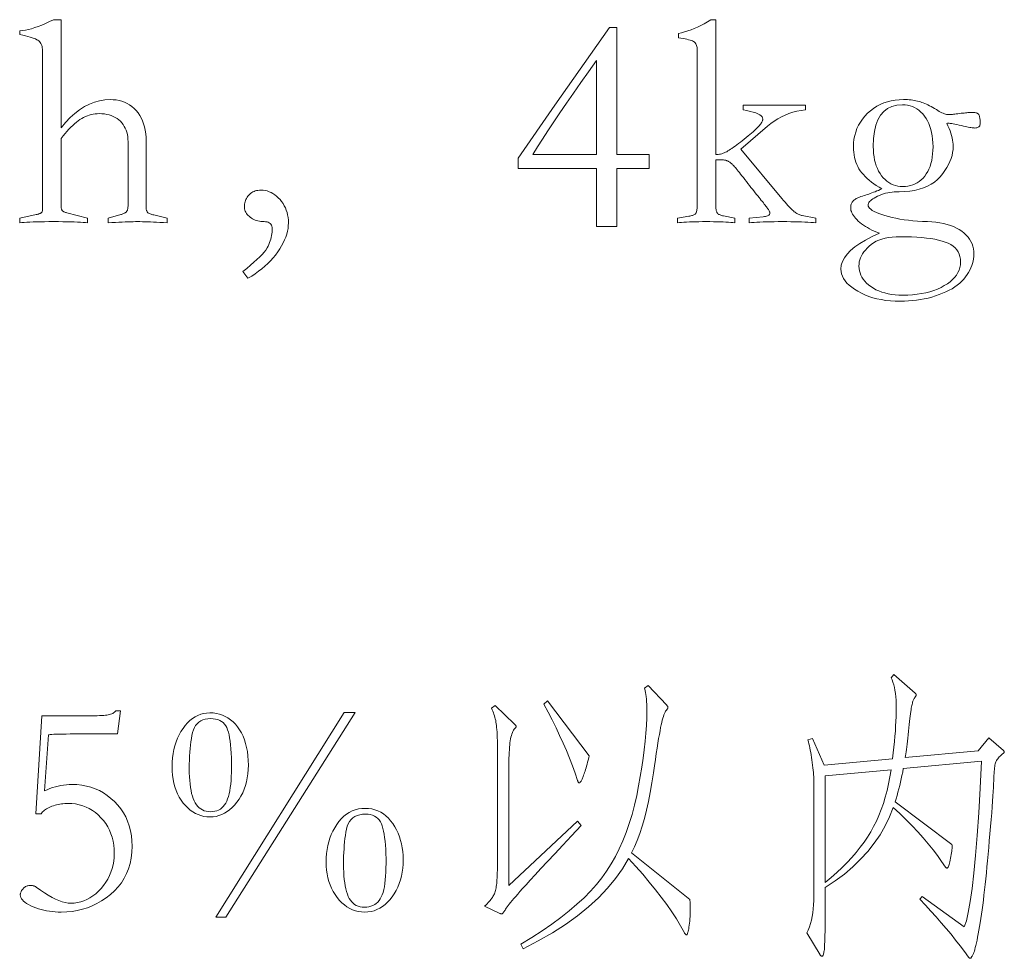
# Model space of a CAD drawing. Extents: x 0 to 1189, y 0 to 841.
# Tile 30 of 132: x 119 to 136, y 34 to 50. Entities that reach past the tile are written whole.
import ezdxf

# ---------------------------------------------------------------- set-up
doc = ezdxf.new("R2010")
doc.units = 0

msp = doc.modelspace()

# ---------------------------------------------------------------- linework, layer by layer
at = {"color": 7, "lineweight": 13}
for points in [[(119.886, 49.254), (119.885, 49.282), (119.883, 49.308), (119.88, 49.332), (119.876, 49.354), (119.87, 49.375), (119.862, 49.394), (119.854, 49.411), (119.844, 49.426), (119.833, 49.44), (119.82, 49.452), (119.805, 49.463), (119.786, 49.474), (119.763, 49.486), (119.737, 49.497), (119.706, 49.508), (119.672, 49.52), (119.633, 49.531), (119.591, 49.542), (119.545, 49.554), (119.495, 49.566), (119.495, 49.629), (119.541, 49.633), (119.59, 49.64), (119.641, 49.651), (119.695, 49.664), (119.752, 49.682), (119.811, 49.702), (119.873, 49.727), (119.938, 49.754), (120.006, 49.785), (120.076, 49.819), (120.203, 49.819), (120.203, 47.956), (120.281, 48.048), (120.36, 48.13), (120.441, 48.203), (120.523, 48.266), (120.607, 48.32), (120.692, 48.363), (120.779, 48.397), (120.867, 48.422), (120.956, 48.436), (121.048, 48.441), (121.102, 48.439), (121.155, 48.434), (121.206, 48.424), (121.254, 48.411), (121.3, 48.394), (121.344, 48.373), (121.386, 48.348), (121.426, 48.32), (121.463, 48.287), (121.499, 48.251), (121.531, 48.212), (121.561, 48.169), (121.586, 48.124), (121.609, 48.075), (121.628, 48.024), (121.643, 47.97), (121.655, 47.913), (121.664, 47.852), (121.669, 47.789), (121.67, 47.723), (121.67, 46.583), (121.671, 46.573), (121.671, 46.563), (121.672, 46.553), (121.674, 46.545), (121.676, 46.536), (121.678, 46.528), (121.681, 46.521), (121.684, 46.514), (121.688, 46.507), (121.692, 46.501), (121.696, 46.495), (121.703, 46.49), (121.71, 46.484), (121.719, 46.479), (121.73, 46.474), (121.742, 46.469), (121.755, 46.464), (121.769, 46.46), (121.785, 46.455), (121.802, 46.451), (122.035, 46.398), (122.035, 46.314), (121.971, 46.318), (121.91, 46.321), (121.852, 46.325), (121.797, 46.327), (121.744, 46.33), (121.695, 46.331), (121.649, 46.333), (121.606, 46.334), (121.565, 46.335), (121.528, 46.335), (121.49, 46.335), (121.448, 46.334), (121.404, 46.333), (121.357, 46.331), (121.308, 46.33), (121.255, 46.327), (121.199, 46.325), (121.141, 46.321), (121.08, 46.318), (121.016, 46.314), (121.016, 46.398), (121.232, 46.456), (121.246, 46.461), (121.258, 46.465), (121.27, 46.469), (121.281, 46.474), (121.291, 46.479), (121.3, 46.484), (121.309, 46.488), (121.317, 46.493), (121.324, 46.499), (121.33, 46.504), (121.335, 46.51), (121.34, 46.517), (121.345, 46.525), (121.349, 46.535), (121.352, 46.546), (121.354, 46.558), (121.356, 46.572), (121.358, 46.587), (121.359, 46.603), (121.359, 46.62), (121.359, 47.713), (121.358, 47.756), (121.354, 47.798), (121.347, 47.838), (121.338, 47.876), (121.326, 47.912), (121.311, 47.946), (121.294, 47.979), (121.275, 48.01), (121.252, 48.039), (121.227, 48.066), (121.2, 48.091), (121.17, 48.114), (121.139, 48.134), (121.105, 48.151), (121.07, 48.165), (121.033, 48.177), (120.993, 48.186), (120.952, 48.193), (120.908, 48.197), (120.863, 48.198), (120.827, 48.197), (120.792, 48.194), (120.757, 48.189), (120.723, 48.182), (120.69, 48.173), (120.657, 48.161), (120.624, 48.148), (120.592, 48.132), (120.561, 48.115), (120.53, 48.095), (120.499, 48.074), (120.468, 48.049), (120.436, 48.023), (120.404, 47.994), (120.372, 47.963), (120.339, 47.929), (120.305, 47.893), (120.272, 47.855), (120.238, 47.814), (120.203, 47.771), (120.203, 46.62), (120.203, 46.608), (120.204, 46.596), (120.205, 46.585), (120.206, 46.575), (120.207, 46.566), (120.21, 46.557), (120.212, 46.549), (120.215, 46.542), (120.218, 46.536), (120.221, 46.53), (120.225, 46.525), (120.231, 46.52), (120.236, 46.515), (120.243, 46.511), (120.251, 46.506), (120.26, 46.502), (120.269, 46.498), (120.28, 46.495), (120.291, 46.491), (120.303, 46.488), (120.662, 46.398), (120.662, 46.314), (120.626, 46.318), (120.585, 46.321), (120.538, 46.325), (120.487, 46.327), (120.431, 46.33), (120.37, 46.331), (120.304, 46.333), (120.233, 46.334), (120.157, 46.335), (120.076, 46.335), (119.995, 46.335), (119.919, 46.334), (119.848, 46.333), (119.782, 46.331), (119.721, 46.33), (119.665, 46.327), (119.614, 46.325), (119.568, 46.321), (119.526, 46.318), (119.49, 46.314), (119.49, 46.398), (119.775, 46.456), (119.789, 46.459), (119.801, 46.463), (119.812, 46.466), (119.823, 46.469), (119.832, 46.473), (119.841, 46.476), (119.848, 46.48), (119.855, 46.483), (119.86, 46.487), (119.865, 46.491), (119.869, 46.495), (119.873, 46.5), (119.876, 46.506), (119.879, 46.513), (119.881, 46.52), (119.883, 46.529), (119.884, 46.538), (119.885, 46.549), (119.886, 46.56), (119.886, 46.572)], [(133.221, 46.314), (133.179, 46.318), (133.134, 46.321), (133.085, 46.325), (133.033, 46.327), (132.977, 46.33), (132.918, 46.331), (132.855, 46.333), (132.789, 46.334), (132.719, 46.335), (132.646, 46.335), (132.572, 46.335), (132.503, 46.334), (132.436, 46.333), (132.374, 46.331), (132.314, 46.33), (132.258, 46.327), (132.206, 46.325), (132.157, 46.321), (132.112, 46.318), (132.07, 46.314), (132.07, 46.398), (132.313, 46.419), (132.335, 46.422), (132.355, 46.425), (132.372, 46.429), (132.387, 46.434), (132.4, 46.439), (132.411, 46.445), (132.419, 46.452), (132.424, 46.46), (132.428, 46.468), (132.429, 46.477), (132.429, 46.484), (132.428, 46.491), (132.426, 46.499), (132.423, 46.507), (132.419, 46.515), (132.415, 46.524), (132.41, 46.533), (132.404, 46.543), (132.397, 46.554), (132.39, 46.564), (132.381, 46.576), (132.371, 46.59), (132.36, 46.605), (132.347, 46.621), (132.333, 46.639), (132.317, 46.659), (132.3, 46.68), (132.282, 46.702), (132.263, 46.726), (132.242, 46.752), (132.22, 46.779), (132.197, 46.806), (132.174, 46.835), (132.151, 46.865), (132.127, 46.895), (132.102, 46.926), (132.077, 46.959), (132.052, 46.992), (132.026, 47.026), (131.999, 47.061), (131.973, 47.095), (131.948, 47.127), (131.925, 47.156), (131.904, 47.183), (131.884, 47.208), (131.866, 47.23), (131.849, 47.25), (131.834, 47.268), (131.821, 47.283), (131.809, 47.296), (131.798, 47.307), (131.787, 47.317), (131.777, 47.327), (131.766, 47.337), (131.756, 47.345), (131.746, 47.353), (131.736, 47.36), (131.727, 47.367), (131.718, 47.372), (131.709, 47.377), (131.699, 47.382), (131.689, 47.386), (131.679, 47.39), (131.668, 47.393), (131.656, 47.395), (131.644, 47.397), (131.631, 47.399), (131.618, 47.4), (131.604, 47.401), (131.59, 47.401), (131.495, 47.401), (131.495, 46.652), (131.495, 46.626), (131.496, 46.603), (131.497, 46.581), (131.499, 46.562), (131.501, 46.544), (131.504, 46.528), (131.508, 46.515), (131.512, 46.503), (131.516, 46.493), (131.521, 46.485), (131.527, 46.479), (131.534, 46.472), (131.542, 46.466), (131.551, 46.461), (131.561, 46.456), (131.572, 46.451), (131.584, 46.446), (131.597, 46.442), (131.611, 46.438), (131.627, 46.435), (131.827, 46.398), (131.827, 46.314), (131.793, 46.318), (131.755, 46.321), (131.714, 46.325), (131.669, 46.327), (131.621, 46.33), (131.57, 46.331), (131.515, 46.333), (131.457, 46.334), (131.396, 46.335), (131.331, 46.335), (131.266, 46.335), (131.205, 46.334), (131.147, 46.333), (131.092, 46.331), (131.041, 46.33), (130.993, 46.327), (130.948, 46.325), (130.907, 46.321), (130.869, 46.318), (130.835, 46.314), (130.835, 46.398), (131.03, 46.43), (131.048, 46.432), (131.065, 46.435), (131.081, 46.439), (131.095, 46.443), (131.108, 46.448), (131.119, 46.453), (131.13, 46.459), (131.138, 46.465), (131.146, 46.472), (131.152, 46.48), (131.157, 46.489), (131.161, 46.5), (131.165, 46.512), (131.168, 46.526), (131.171, 46.543), (131.174, 46.561), (131.176, 46.581), (131.177, 46.602), (131.178, 46.626), (131.178, 46.652), (131.178, 49.275), (131.177, 49.299), (131.176, 49.321), (131.173, 49.341), (131.169, 49.359), (131.164, 49.376), (131.158, 49.392), (131.151, 49.405), (131.143, 49.417), (131.133, 49.428), (131.123, 49.436), (131.11, 49.444), (131.094, 49.452), (131.075, 49.459), (131.052, 49.467), (131.027, 49.474), (130.998, 49.481), (130.966, 49.488), (130.931, 49.495), (130.892, 49.501), (130.851, 49.508), (130.851, 49.581), (130.905, 49.593), (130.959, 49.608), (131.014, 49.625), (131.069, 49.645), (131.125, 49.667), (131.181, 49.692), (131.238, 49.72), (131.295, 49.75), (131.352, 49.783), (131.41, 49.819), (131.495, 49.819), (131.495, 47.491), (131.516, 47.492), (131.537, 47.493), (131.558, 47.497), (131.579, 47.501), (131.6, 47.507), (131.621, 47.514), (131.643, 47.522), (131.664, 47.531), (131.685, 47.542), (131.706, 47.554), (131.728, 47.568), (131.751, 47.583), (131.776, 47.599), (131.802, 47.618), (131.829, 47.637), (131.858, 47.659), (131.889, 47.682), (131.92, 47.706), (131.954, 47.732), (131.988, 47.76), (132.023, 47.788), (132.055, 47.815), (132.085, 47.84), (132.113, 47.864), (132.139, 47.886), (132.163, 47.907), (132.184, 47.927), (132.204, 47.946), (132.221, 47.963), (132.236, 47.979), (132.25, 47.994), (132.262, 48.009), (132.273, 48.023), (132.282, 48.036), (132.29, 48.049), (132.296, 48.061), (132.301, 48.072), (132.305, 48.083), (132.307, 48.094), (132.308, 48.103), (132.304, 48.124), (132.294, 48.143), (132.277, 48.162), (132.254, 48.179), (132.223, 48.196), (132.186, 48.211), (132.142, 48.225), (132.091, 48.238), (132.034, 48.251), (131.97, 48.262), (131.97, 48.346), (133.041, 48.346), (133.041, 48.262), (132.968, 48.252), (132.897, 48.239), (132.827, 48.221), (132.759, 48.199), (132.693, 48.173), (132.628, 48.143), (132.566, 48.109), (132.504, 48.071), (132.445, 48.028), (132.387, 47.982), (131.928, 47.586), (132.635, 46.736), (132.664, 46.702), (132.691, 46.671), (132.717, 46.642), (132.741, 46.616), (132.763, 46.592), (132.784, 46.57), (132.803, 46.55), (132.821, 46.533), (132.837, 46.519), (132.851, 46.506), (132.865, 46.496), (132.879, 46.486), (132.893, 46.477), (132.906, 46.469), (132.92, 46.462), (132.934, 46.456), (132.948, 46.451), (132.961, 46.446), (132.975, 46.443), (132.989, 46.44), (133.221, 46.398)], [(129.663, 49.687), (129.79, 49.687), (129.79, 47.496), (130.349, 47.496), (130.349, 47.253), (129.79, 47.253), (129.79, 46.25), (129.441, 46.25), (129.441, 47.253), (128.09, 47.253), (128.09, 47.428), (128.718, 48.346)], [(129.441, 47.496), (129.441, 49.117), (129.301, 48.921), (129.168, 48.733), (129.041, 48.552), (128.921, 48.379), (128.808, 48.213), (128.701, 48.055), (128.602, 47.904), (128.509, 47.76), (128.423, 47.625), (128.343, 47.496)], [(134.319, 46.134), (134.274, 46.153), (134.23, 46.171), (134.189, 46.191), (134.149, 46.211), (134.112, 46.232), (134.076, 46.253), (134.043, 46.275), (134.012, 46.298), (133.982, 46.321), (133.955, 46.345), (133.93, 46.37), (133.907, 46.393), (133.887, 46.417), (133.87, 46.44), (133.856, 46.463), (133.844, 46.485), (133.835, 46.508), (133.828, 46.53), (133.824, 46.551), (133.823, 46.572), (133.823, 46.589), (133.825, 46.605), (133.828, 46.62), (133.832, 46.634), (133.837, 46.648), (133.843, 46.66), (133.85, 46.673), (133.858, 46.684), (133.868, 46.695), (133.878, 46.704), (133.89, 46.714), (133.904, 46.723), (133.92, 46.732), (133.937, 46.742), (133.957, 46.751), (133.978, 46.759), (134.001, 46.768), (134.026, 46.777), (134.053, 46.786), (134.081, 46.794), (134.108, 46.803), (134.135, 46.812), (134.162, 46.821), (134.19, 46.831), (134.217, 46.842), (134.246, 46.852), (134.274, 46.864), (134.303, 46.875), (134.332, 46.887), (134.361, 46.9), (134.312, 46.929), (134.265, 46.958), (134.221, 46.988), (134.18, 47.018), (134.142, 47.049), (134.106, 47.081), (134.072, 47.113), (134.042, 47.146), (134.014, 47.18), (133.989, 47.214), (133.966, 47.249), (133.946, 47.285), (133.928, 47.323), (133.913, 47.362), (133.9, 47.402), (133.889, 47.443), (133.881, 47.486), (133.875, 47.531), (133.871, 47.576), (133.87, 47.623), (133.873, 47.691), (133.88, 47.756), (133.892, 47.819), (133.91, 47.881), (133.932, 47.94), (133.959, 47.997), (133.991, 48.052), (134.027, 48.104), (134.069, 48.155), (134.116, 48.204), (134.166, 48.249), (134.219, 48.289), (134.275, 48.325), (134.333, 48.356), (134.394, 48.382), (134.457, 48.403), (134.523, 48.42), (134.591, 48.432), (134.662, 48.439), (134.736, 48.441), (134.769, 48.441), (134.802, 48.44), (134.833, 48.438), (134.864, 48.435), (134.893, 48.431), (134.922, 48.427), (134.949, 48.422), (134.976, 48.416), (135.002, 48.409), (135.026, 48.402), (135.051, 48.393), (135.076, 48.384), (135.102, 48.373), (135.129, 48.361), (135.156, 48.348), (135.184, 48.334), (135.212, 48.319), (135.241, 48.303), (135.271, 48.285), (135.301, 48.267), (135.327, 48.251), (135.352, 48.237), (135.375, 48.224), (135.398, 48.213), (135.42, 48.204), (135.44, 48.196), (135.46, 48.19), (135.478, 48.186), (135.496, 48.183), (135.512, 48.183), (135.526, 48.183), (135.541, 48.183), (135.558, 48.184), (135.577, 48.186), (135.598, 48.188), (135.62, 48.19), (135.645, 48.193), (135.671, 48.196), (135.699, 48.2), (135.729, 48.204), (135.755, 48.207), (135.78, 48.209), (135.803, 48.212), (135.825, 48.214), (135.845, 48.216), (135.863, 48.217), (135.879, 48.218), (135.894, 48.219), (135.907, 48.219), (135.919, 48.219), (135.936, 48.219), (135.952, 48.218), (135.966, 48.216), (135.98, 48.214), (135.992, 48.21), (136.003, 48.206), (136.012, 48.201), (136.02, 48.196), (136.027, 48.19), (136.032, 48.183), (136.037, 48.174), (136.041, 48.165), (136.044, 48.153), (136.047, 48.14), (136.05, 48.126), (136.052, 48.11), (136.054, 48.092), (136.055, 48.073), (136.056, 48.052), (136.056, 48.029), (136.055, 48.014), (136.052, 48.001), (136.048, 47.989), (136.041, 47.979), (136.033, 47.97), (136.023, 47.963), (136.012, 47.957), (135.998, 47.953), (135.983, 47.951), (135.966, 47.95), (135.952, 47.951), (135.937, 47.952), (135.919, 47.954), (135.898, 47.957), (135.876, 47.961), (135.852, 47.965), (135.826, 47.971), (135.797, 47.977), (135.767, 47.984), (135.734, 47.992), (135.693, 48.002), (135.656, 48.011), (135.622, 48.018), (135.592, 48.024), (135.565, 48.028), (135.541, 48.031), (135.521, 48.033), (135.504, 48.033), (135.491, 48.032), (135.48, 48.029), (135.501, 47.986), (135.52, 47.943), (135.537, 47.901), (135.551, 47.86), (135.564, 47.82), (135.574, 47.78), (135.581, 47.742), (135.587, 47.705), (135.59, 47.669), (135.591, 47.633), (135.589, 47.581), (135.582, 47.528), (135.571, 47.476), (135.555, 47.423), (135.535, 47.371), (135.51, 47.319), (135.481, 47.267), (135.448, 47.215), (135.41, 47.163), (135.367, 47.111), (135.319, 47.062), (135.267, 47.018), (135.209, 46.979), (135.146, 46.945), (135.077, 46.917), (135.004, 46.894), (134.925, 46.875), (134.841, 46.863), (134.751, 46.855), (134.657, 46.852), (134.616, 46.851), (134.576, 46.849), (134.537, 46.845), (134.499, 46.84), (134.462, 46.832), (134.425, 46.824), (134.389, 46.813), (134.354, 46.802), (134.32, 46.788), (134.287, 46.773), (134.256, 46.757), (134.228, 46.742), (134.204, 46.726), (134.183, 46.711), (134.165, 46.695), (134.15, 46.68), (134.138, 46.665), (134.13, 46.65), (134.125, 46.635), (134.124, 46.62), (134.127, 46.602), (134.135, 46.584), (134.15, 46.566), (134.17, 46.548), (134.196, 46.53), (134.228, 46.512), (134.266, 46.494), (134.31, 46.476), (134.359, 46.458), (134.414, 46.44), (134.474, 46.423), (134.536, 46.407), (134.602, 46.393), (134.671, 46.38), (134.743, 46.369), (134.818, 46.359), (134.896, 46.351), (134.977, 46.344), (135.061, 46.339), (135.148, 46.335), (135.222, 46.331), (135.293, 46.325), (135.361, 46.315), (135.425, 46.303), (135.486, 46.288), (135.543, 46.27), (135.597, 46.249), (135.648, 46.225), (135.695, 46.198), (135.739, 46.169), (135.779, 46.137), (135.815, 46.103), (135.847, 46.068), (135.874, 46.031), (135.897, 45.992), (135.916, 45.952), (135.931, 45.91), (135.942, 45.867), (135.948, 45.822), (135.95, 45.775), (135.949, 45.735), (135.944, 45.695), (135.937, 45.656), (135.927, 45.616), (135.914, 45.577), (135.898, 45.537), (135.879, 45.498), (135.857, 45.459), (135.833, 45.421), (135.805, 45.382), (135.774, 45.344), (135.74, 45.308), (135.703, 45.273), (135.662, 45.241), (135.618, 45.209), (135.571, 45.179), (135.52, 45.151), (135.466, 45.124), (135.409, 45.099), (135.348, 45.076), (135.286, 45.054), (135.222, 45.035), (135.157, 45.018), (135.092, 45.003), (135.025, 44.991), (134.958, 44.98), (134.889, 44.973), (134.82, 44.967), (134.749, 44.963), (134.678, 44.962), (134.592, 44.964), (134.509, 44.969), (134.428, 44.978), (134.351, 44.99), (134.276, 45.005), (134.204, 45.024), (134.136, 45.046), (134.07, 45.072), (134.007, 45.101), (133.947, 45.134), (133.891, 45.169), (133.841, 45.204), (133.797, 45.24), (133.759, 45.277), (133.727, 45.315), (133.701, 45.354), (133.68, 45.393), (133.666, 45.434), (133.657, 45.475), (133.654, 45.517), (133.66, 45.583), (133.68, 45.648), (133.714, 45.712), (133.76, 45.775), (133.82, 45.837), (133.893, 45.899), (133.98, 45.959), (134.08, 46.018), (134.193, 46.077)], [(134.715, 48.351), (134.62, 48.344), (134.534, 48.323), (134.459, 48.287), (134.394, 48.237), (134.339, 48.172), (134.294, 48.093), (134.259, 48), (134.233, 47.892), (134.218, 47.77), (134.213, 47.633), (134.215, 47.57), (134.219, 47.51), (134.226, 47.453), (134.236, 47.398), (134.249, 47.346), (134.265, 47.296), (134.283, 47.25), (134.305, 47.206), (134.329, 47.165), (134.356, 47.127), (134.385, 47.092), (134.416, 47.06), (134.449, 47.032), (134.483, 47.008), (134.518, 46.988), (134.556, 46.971), (134.594, 46.959), (134.635, 46.949), (134.677, 46.944), (134.72, 46.942), (134.767, 46.944), (134.811, 46.949), (134.854, 46.958), (134.895, 46.971), (134.934, 46.987), (134.971, 47.007), (135.006, 47.03), (135.039, 47.057), (135.071, 47.087), (135.1, 47.121), (135.127, 47.159), (135.152, 47.199), (135.173, 47.242), (135.192, 47.289), (135.207, 47.338), (135.22, 47.39), (135.23, 47.445), (135.237, 47.503), (135.241, 47.564), (135.243, 47.628), (135.241, 47.693), (135.237, 47.756), (135.23, 47.815), (135.219, 47.872), (135.206, 47.926), (135.19, 47.978), (135.17, 48.027), (135.148, 48.072), (135.123, 48.116), (135.095, 48.156), (135.065, 48.193), (135.033, 48.226), (134.999, 48.256), (134.963, 48.281), (134.926, 48.303), (134.887, 48.32), (134.847, 48.334), (134.804, 48.344), (134.761, 48.349)], [(123.339, 45.474), (123.409, 45.53), (123.473, 45.583), (123.531, 45.634), (123.583, 45.681), (123.63, 45.726), (123.67, 45.769), (123.705, 45.809), (123.734, 45.846), (123.757, 45.881), (123.774, 45.913), (123.788, 45.943), (123.8, 45.974), (123.81, 46.004), (123.82, 46.034), (123.828, 46.064), (123.834, 46.094), (123.839, 46.124), (123.843, 46.154), (123.845, 46.184), (123.845, 46.213), (123.844, 46.236), (123.84, 46.257), (123.833, 46.275), (123.823, 46.291), (123.81, 46.304), (123.795, 46.315), (123.777, 46.324), (123.756, 46.33), (123.732, 46.334), (123.706, 46.335), (123.678, 46.336), (123.651, 46.338), (123.625, 46.342), (123.6, 46.347), (123.576, 46.354), (123.552, 46.362), (123.529, 46.372), (123.507, 46.384), (123.486, 46.397), (123.465, 46.411), (123.446, 46.427), (123.429, 46.443), (123.414, 46.46), (123.401, 46.478), (123.39, 46.496), (123.381, 46.515), (123.374, 46.534), (123.369, 46.554), (123.366, 46.575), (123.365, 46.596), (123.366, 46.618), (123.368, 46.639), (123.372, 46.659), (123.377, 46.679), (123.384, 46.699), (123.393, 46.718), (123.403, 46.737), (123.414, 46.756), (123.427, 46.774), (123.442, 46.791), (123.457, 46.808), (123.474, 46.823), (123.492, 46.836), (123.512, 46.847), (123.532, 46.857), (123.553, 46.865), (123.576, 46.871), (123.6, 46.875), (123.624, 46.878), (123.65, 46.879), (123.687, 46.877), (123.722, 46.872), (123.757, 46.864), (123.792, 46.852), (123.825, 46.838), (123.858, 46.82), (123.889, 46.798), (123.92, 46.774), (123.951, 46.746), (123.98, 46.715), (124.008, 46.681), (124.032, 46.647), (124.054, 46.61), (124.073, 46.572), (124.089, 46.533), (124.102, 46.492), (124.112, 46.45), (124.119, 46.406), (124.124, 46.361), (124.125, 46.314), (124.123, 46.266), (124.118, 46.218), (124.109, 46.169), (124.096, 46.119), (124.079, 46.07), (124.059, 46.019), (124.035, 45.968), (124.007, 45.917), (123.976, 45.865), (123.94, 45.812), (123.902, 45.76), (123.861, 45.71), (123.817, 45.661), (123.77, 45.613), (123.72, 45.567), (123.667, 45.522), (123.612, 45.479), (123.554, 45.437), (123.492, 45.397), (123.428, 45.358)], [(133.965, 45.569), (133.967, 45.529), (133.974, 45.489), (133.984, 45.451), (133.998, 45.414), (134.017, 45.378), (134.039, 45.343), (134.066, 45.31), (134.097, 45.277), (134.132, 45.246), (134.171, 45.216), (134.214, 45.188), (134.259, 45.162), (134.307, 45.14), (134.358, 45.121), (134.411, 45.105), (134.468, 45.092), (134.527, 45.081), (134.588, 45.074), (134.653, 45.069), (134.72, 45.068), (134.806, 45.07), (134.889, 45.074), (134.969, 45.083), (135.045, 45.094), (135.119, 45.109), (135.189, 45.127), (135.256, 45.148), (135.32, 45.173), (135.381, 45.2), (135.438, 45.232), (135.491, 45.265), (135.539, 45.3), (135.581, 45.337), (135.617, 45.375), (135.648, 45.415), (135.673, 45.456), (135.693, 45.499), (135.707, 45.544), (135.715, 45.59), (135.718, 45.638), (135.715, 45.687), (135.707, 45.733), (135.694, 45.776), (135.676, 45.815), (135.652, 45.851), (135.623, 45.884), (135.589, 45.914), (135.549, 45.94), (135.504, 45.964), (135.454, 45.984), (135.399, 46.001), (135.339, 46.017), (135.273, 46.031), (135.203, 46.043), (135.128, 46.053), (135.048, 46.061), (134.963, 46.068), (134.873, 46.072), (134.778, 46.075), (134.678, 46.076), (134.607, 46.075), (134.54, 46.07), (134.477, 46.061), (134.417, 46.05), (134.361, 46.035), (134.309, 46.017), (134.261, 45.996), (134.217, 45.971), (134.176, 45.944), (134.14, 45.913), (134.106, 45.88), (134.077, 45.846), (134.051, 45.813), (134.028, 45.779), (134.009, 45.745), (133.993, 45.71), (133.981, 45.676), (133.972, 45.641), (133.967, 45.605)], [(136.204, 37.429), (136.457, 37.213), (136.46, 37.21), (136.463, 37.207), (136.465, 37.204), (136.467, 37.201), (136.469, 37.198), (136.47, 37.196), (136.471, 37.193), (136.472, 37.191), (136.473, 37.188), (136.473, 37.186), (136.473, 37.184), (136.472, 37.182), (136.471, 37.18), (136.47, 37.178), (136.469, 37.176), (136.467, 37.174), (136.465, 37.171), (136.463, 37.169), (136.46, 37.167), (136.457, 37.165), (136.437, 37.148), (136.418, 37.132), (136.401, 37.116), (136.385, 37.101), (136.371, 37.085), (136.359, 37.07), (136.348, 37.056), (136.339, 37.042), (136.331, 37.028), (136.325, 37.015), (136.32, 37), (136.315, 36.983), (136.311, 36.962), (136.307, 36.939), (136.304, 36.913), (136.301, 36.884), (136.298, 36.852), (136.296, 36.818), (136.295, 36.78), (136.293, 36.74), (136.292, 36.694), (136.289, 36.64), (136.286, 36.577), (136.282, 36.506), (136.276, 36.426), (136.27, 36.338), (136.263, 36.241), (136.255, 36.136), (136.245, 36.023), (136.235, 35.901), (136.225, 35.776), (136.214, 35.655), (136.204, 35.538), (136.193, 35.423), (136.183, 35.312), (136.173, 35.205), (136.163, 35.1), (136.153, 35), (136.142, 34.902), (136.132, 34.808), (136.122, 34.717), (136.112, 34.63), (136.102, 34.546), (136.091, 34.465), (136.08, 34.388), (136.069, 34.314), (136.058, 34.243), (136.047, 34.175), (136.036, 34.111), (136.024, 34.051), (136.013, 33.994), (136.002, 33.942), (135.992, 33.895), (135.982, 33.852), (135.973, 33.814), (135.964, 33.781), (135.956, 33.753), (135.948, 33.73), (135.941, 33.711), (135.934, 33.697), (135.928, 33.686), (135.923, 33.676), (135.918, 33.667), (135.913, 33.659), (135.909, 33.652), (135.906, 33.646), (135.903, 33.641), (135.901, 33.638), (135.899, 33.635), (135.897, 33.633), (135.896, 33.632), (135.895, 33.632), (135.894, 33.631), (135.892, 33.63), (135.891, 33.63), (135.889, 33.629), (135.887, 33.629), (135.886, 33.628), (135.884, 33.628), (135.882, 33.628), (135.879, 33.628), (135.877, 33.629), (135.875, 33.63), (135.872, 33.632), (135.87, 33.633), (135.867, 33.636), (135.864, 33.639), (135.861, 33.642), (135.858, 33.645), (135.855, 33.649), (135.784, 33.747), (135.71, 33.845), (135.633, 33.943), (135.554, 34.042), (135.471, 34.142), (135.386, 34.242), (135.298, 34.342), (135.207, 34.443), (135.113, 34.545), (135.016, 34.647), (135.058, 34.695), (135.781, 34.172), (135.818, 34.277), (135.852, 34.421), (135.886, 34.606), (135.918, 34.832), (135.949, 35.097), (135.978, 35.403), (136.006, 35.749), (136.033, 36.135), (136.058, 36.561), (136.082, 37.028), (134.731, 36.901), (134.72, 36.841), (134.708, 36.782), (134.696, 36.723), (134.683, 36.665), (134.669, 36.607), (134.654, 36.55), (134.639, 36.493), (134.623, 36.437), (134.606, 36.381), (134.588, 36.326), (135.57, 35.592), (135.572, 35.577), (135.573, 35.561), (135.572, 35.542), (135.571, 35.521), (135.569, 35.498), (135.567, 35.474), (135.563, 35.447), (135.558, 35.418), (135.553, 35.387), (135.546, 35.354), (135.54, 35.322), (135.533, 35.294), (135.527, 35.268), (135.52, 35.246), (135.514, 35.228), (135.508, 35.213), (135.502, 35.201), (135.497, 35.192), (135.491, 35.187), (135.486, 35.186), (135.483, 35.186), (135.48, 35.186), (135.477, 35.187), (135.474, 35.188), (135.471, 35.189), (135.469, 35.191), (135.466, 35.193), (135.464, 35.196), (135.461, 35.198), (135.459, 35.201), (135.392, 35.301), (135.32, 35.401), (135.243, 35.502), (135.16, 35.604), (135.073, 35.707), (134.98, 35.81), (134.882, 35.914), (134.778, 36.019), (134.67, 36.125), (134.557, 36.231), (134.493, 36.069), (134.417, 35.912), (134.329, 35.76), (134.23, 35.614), (134.118, 35.473), (133.995, 35.338), (133.86, 35.207), (133.714, 35.082), (133.555, 34.962), (133.385, 34.848), (133.384, 34.666), (133.384, 34.501), (133.383, 34.353), (133.382, 34.221), (133.381, 34.106), (133.379, 34.008), (133.377, 33.926), (133.374, 33.861), (133.372, 33.813), (133.369, 33.781), (133.366, 33.759), (133.362, 33.739), (133.359, 33.722), (133.355, 33.707), (133.352, 33.694), (133.348, 33.684), (133.344, 33.676), (133.34, 33.67), (133.336, 33.666), (133.332, 33.665), (133.328, 33.665), (133.324, 33.666), (133.32, 33.667), (133.316, 33.669), (133.312, 33.67), (133.308, 33.673), (133.305, 33.676), (133.301, 33.679), (133.298, 33.682), (133.295, 33.686), (133.068, 34.066), (133.091, 34.116), (133.112, 34.17), (133.13, 34.226), (133.146, 34.285), (133.159, 34.347), (133.17, 34.413), (133.178, 34.481), (133.184, 34.553), (133.188, 34.627), (133.189, 34.705), (133.189, 36.632), (133.189, 36.661), (133.188, 36.692), (133.187, 36.725), (133.185, 36.76), (133.182, 36.796), (133.179, 36.834), (133.175, 36.874), (133.171, 36.916), (133.166, 36.959), (133.16, 37.004), (133.154, 37.049), (133.148, 37.093), (133.141, 37.136), (133.134, 37.177), (133.127, 37.217), (133.119, 37.256), (133.111, 37.293), (133.102, 37.329), (133.093, 37.364), (133.084, 37.397), (133.163, 37.419), (133.363, 36.959), (134.546, 37.07), (134.558, 37.172), (134.569, 37.271), (134.578, 37.366), (134.587, 37.458), (134.594, 37.547), (134.599, 37.633), (134.604, 37.716), (134.607, 37.795), (134.609, 37.871), (134.609, 37.944), (134.608, 38.013), (134.606, 38.079), (134.601, 38.14), (134.595, 38.198), (134.587, 38.252), (134.577, 38.302), (134.565, 38.348), (134.552, 38.391), (134.537, 38.429), (134.52, 38.464), (134.567, 38.522), (134.937, 38.2), (134.94, 38.197), (134.942, 38.194), (134.945, 38.191), (134.947, 38.188), (134.949, 38.185), (134.95, 38.182), (134.951, 38.179), (134.952, 38.176), (134.952, 38.173), (134.952, 38.171), (134.952, 38.168), (134.951, 38.164), (134.95, 38.161), (134.948, 38.156), (134.945, 38.151), (134.942, 38.145), (134.938, 38.139), (134.934, 38.133), (134.929, 38.126), (134.923, 38.118), (134.918, 38.109), (134.912, 38.099), (134.907, 38.088), (134.901, 38.075), (134.896, 38.061), (134.891, 38.045), (134.887, 38.028), (134.882, 38.009), (134.878, 37.989), (134.873, 37.968), (134.869, 37.943), (134.864, 37.915), (134.86, 37.883), (134.855, 37.847), (134.85, 37.807), (134.844, 37.762), (134.839, 37.714), (134.833, 37.662), (134.827, 37.606), (134.821, 37.545), (134.814, 37.485), (134.808, 37.427), (134.802, 37.374), (134.796, 37.323), (134.79, 37.276), (134.784, 37.232), (134.779, 37.192), (134.773, 37.155), (134.768, 37.121), (134.762, 37.091), (136.024, 37.207)], [(131.051, 34.642), (131.053, 34.587), (131.054, 34.535), (131.055, 34.484), (131.054, 34.437), (131.053, 34.391), (131.052, 34.348), (131.049, 34.307), (131.046, 34.268), (131.043, 34.232), (131.038, 34.198), (131.033, 34.167), (131.029, 34.139), (131.024, 34.115), (131.02, 34.094), (131.015, 34.076), (131.011, 34.061), (131.006, 34.049), (131.002, 34.041), (130.997, 34.036), (130.993, 34.035), (130.989, 34.035), (130.985, 34.036), (130.981, 34.038), (130.977, 34.04), (130.973, 34.043), (130.97, 34.046), (130.966, 34.05), (130.963, 34.055), (130.959, 34.06), (130.956, 34.066), (130.89, 34.186), (130.816, 34.307), (130.736, 34.43), (130.65, 34.555), (130.556, 34.683), (130.456, 34.812), (130.35, 34.943), (130.237, 35.077), (130.117, 35.212), (129.99, 35.349), (129.887, 35.174), (129.767, 35.003), (129.629, 34.837), (129.474, 34.674), (129.301, 34.516), (129.111, 34.363), (128.903, 34.214), (128.678, 34.069), (128.435, 33.928), (128.174, 33.792), (128.132, 33.871), (128.321, 33.986), (128.499, 34.101), (128.666, 34.216), (128.822, 34.331), (128.967, 34.445), (129.102, 34.56), (129.225, 34.674), (129.338, 34.788), (129.44, 34.903), (129.531, 35.017), (129.614, 35.133), (129.692, 35.256), (129.765, 35.384), (129.832, 35.517), (129.895, 35.657), (129.953, 35.801), (130.005, 35.952), (130.053, 36.108), (130.095, 36.269), (130.133, 36.437), (130.166, 36.604), (130.195, 36.767), (130.222, 36.925), (130.244, 37.079), (130.263, 37.227), (130.279, 37.371), (130.291, 37.51), (130.3, 37.644), (130.305, 37.774), (130.307, 37.899), (130.307, 37.955), (130.305, 38.007), (130.303, 38.056), (130.3, 38.101), (130.296, 38.142), (130.292, 38.179), (130.286, 38.212), (130.28, 38.242), (130.273, 38.268), (130.265, 38.29), (130.333, 38.332), (130.645, 37.999), (130.65, 37.994), (130.654, 37.989), (130.658, 37.984), (130.662, 37.979), (130.665, 37.975), (130.667, 37.97), (130.669, 37.966), (130.67, 37.962), (130.671, 37.958), (130.671, 37.954), (130.671, 37.951), (130.67, 37.947), (130.669, 37.943), (130.668, 37.939), (130.666, 37.935), (130.664, 37.931), (130.661, 37.927), (130.658, 37.923), (130.654, 37.919), (130.65, 37.915), (130.641, 37.905), (130.631, 37.891), (130.622, 37.874), (130.612, 37.853), (130.603, 37.829), (130.593, 37.801), (130.584, 37.77), (130.574, 37.736), (130.565, 37.698), (130.555, 37.656), (130.545, 37.609), (130.535, 37.554), (130.523, 37.491), (130.511, 37.42), (130.498, 37.341), (130.485, 37.254), (130.47, 37.159), (130.455, 37.056), (130.44, 36.946), (130.423, 36.827), (130.396, 36.654), (130.367, 36.488), (130.336, 36.331), (130.301, 36.181), (130.265, 36.039), (130.225, 35.906), (130.184, 35.78), (130.139, 35.662), (130.092, 35.552), (130.043, 35.449)], [(129.314, 37.123), (129.305, 37.084), (129.296, 37.046), (129.286, 37.01), (129.277, 36.976), (129.268, 36.944), (129.259, 36.914), (129.251, 36.885), (129.242, 36.858), (129.233, 36.832), (129.225, 36.809), (129.217, 36.787), (129.209, 36.767), (129.202, 36.749), (129.195, 36.733), (129.189, 36.718), (129.184, 36.706), (129.179, 36.695), (129.174, 36.686), (129.17, 36.679), (129.167, 36.674), (129.164, 36.67), (129.16, 36.667), (129.157, 36.663), (129.154, 36.661), (129.151, 36.658), (129.149, 36.656), (129.146, 36.655), (129.143, 36.654), (129.14, 36.653), (129.138, 36.653), (129.135, 36.654), (129.132, 36.655), (129.13, 36.657), (129.128, 36.66), (129.125, 36.664), (129.123, 36.668), (129.12, 36.674), (129.118, 36.68), (129.116, 36.687), (129.114, 36.695), (129.07, 36.822), (129.023, 36.951), (128.973, 37.08), (128.92, 37.21), (128.863, 37.341), (128.803, 37.473), (128.741, 37.605), (128.675, 37.739), (128.605, 37.874), (128.533, 38.01), (128.591, 38.068)], [(121.179, 37.498), (120.44, 37.498), (120.362, 37.498), (120.29, 37.497), (120.227, 37.496), (120.17, 37.495), (120.121, 37.494), (120.079, 37.492), (120.045, 37.49), (120.018, 37.488), (119.999, 37.485), (119.986, 37.482), (119.918, 36.516), (119.964, 36.537), (120.011, 36.556), (120.058, 36.572), (120.105, 36.587), (120.153, 36.599), (120.2, 36.609), (120.248, 36.617), (120.296, 36.622), (120.344, 36.626), (120.393, 36.627), (120.478, 36.624), (120.561, 36.615), (120.641, 36.6), (120.718, 36.579), (120.793, 36.553), (120.865, 36.52), (120.934, 36.482), (121.001, 36.437), (121.065, 36.387), (121.127, 36.331), (121.184, 36.27), (121.235, 36.206), (121.28, 36.138), (121.319, 36.066), (121.352, 35.991), (121.379, 35.912), (121.401, 35.829), (121.416, 35.743), (121.425, 35.654), (121.428, 35.56), (121.424, 35.457), (121.413, 35.358), (121.394, 35.264), (121.368, 35.174), (121.335, 35.089), (121.294, 35.008), (121.245, 34.931), (121.189, 34.859), (121.126, 34.792), (121.055, 34.729), (120.98, 34.671), (120.902, 34.62), (120.823, 34.574), (120.741, 34.535), (120.658, 34.501), (120.572, 34.474), (120.484, 34.453), (120.394, 34.437), (120.302, 34.428), (120.208, 34.425), (120.156, 34.426), (120.104, 34.429), (120.054, 34.434), (120.004, 34.44), (119.955, 34.448), (119.907, 34.459), (119.859, 34.471), (119.813, 34.484), (119.767, 34.5), (119.722, 34.518), (119.68, 34.536), (119.643, 34.555), (119.609, 34.575), (119.581, 34.595), (119.556, 34.615), (119.536, 34.635), (119.521, 34.656), (119.51, 34.677), (119.503, 34.699), (119.501, 34.721), (119.501, 34.732), (119.503, 34.742), (119.505, 34.753), (119.508, 34.764), (119.513, 34.774), (119.518, 34.785), (119.524, 34.796), (119.531, 34.807), (119.539, 34.818), (119.548, 34.829), (119.558, 34.84), (119.569, 34.849), (119.58, 34.857), (119.592, 34.865), (119.605, 34.871), (119.619, 34.876), (119.633, 34.88), (119.648, 34.882), (119.664, 34.884), (119.68, 34.885), (119.692, 34.884), (119.703, 34.884), (119.713, 34.882), (119.723, 34.88), (119.733, 34.878), (119.742, 34.875), (119.751, 34.872), (119.76, 34.868), (119.768, 34.863), (119.775, 34.858), (119.848, 34.805), (119.917, 34.757), (119.984, 34.716), (120.048, 34.679), (120.109, 34.648), (120.167, 34.623), (120.223, 34.604), (120.275, 34.59), (120.325, 34.581), (120.372, 34.578), (120.43, 34.581), (120.487, 34.589), (120.543, 34.601), (120.597, 34.619), (120.65, 34.642), (120.702, 34.671), (120.752, 34.704), (120.801, 34.742), (120.848, 34.786), (120.894, 34.834), (120.938, 34.887), (120.976, 34.941), (121.01, 34.996), (121.04, 35.054), (121.065, 35.114), (121.085, 35.175), (121.101, 35.238), (121.112, 35.303), (121.119, 35.37), (121.121, 35.439), (121.119, 35.512), (121.112, 35.582), (121.101, 35.649), (121.085, 35.715), (121.064, 35.777), (121.039, 35.838), (121.009, 35.895), (120.974, 35.951), (120.935, 36.004), (120.892, 36.054), (120.845, 36.101), (120.796, 36.142), (120.744, 36.179), (120.691, 36.211), (120.635, 36.238), (120.577, 36.26), (120.517, 36.277), (120.455, 36.29), (120.391, 36.297), (120.324, 36.299), (120.295, 36.299), (120.266, 36.297), (120.237, 36.295), (120.209, 36.292), (120.181, 36.288), (120.154, 36.282), (120.126, 36.276), (120.1, 36.269), (120.073, 36.261), (120.047, 36.252), (120.022, 36.242), (119.998, 36.231), (119.976, 36.22), (119.955, 36.208), (119.936, 36.195), (119.918, 36.182), (119.901, 36.167), (119.886, 36.152), (119.872, 36.136), (119.86, 36.12), (119.77, 36.12), (119.87, 37.809), (120.446, 37.809), (120.522, 37.809), (120.593, 37.81), (120.659, 37.81), (120.719, 37.811), (120.774, 37.812), (120.824, 37.813), (120.868, 37.814), (120.907, 37.816), (120.94, 37.818), (120.968, 37.82), (120.993, 37.822), (121.016, 37.826), (121.038, 37.831), (121.058, 37.837), (121.077, 37.845), (121.094, 37.853), (121.109, 37.863), (121.124, 37.874), (121.137, 37.886), (121.148, 37.899), (121.227, 37.899)], [(129.172, 35.919), (129.007, 35.743), (128.856, 35.58), (128.718, 35.431), (128.593, 35.296), (128.481, 35.175), (128.382, 35.068), (128.297, 34.975), (128.224, 34.896), (128.165, 34.83), (128.119, 34.779), (128.081, 34.736), (128.046, 34.696), (128.013, 34.659), (127.984, 34.624), (127.958, 34.592), (127.934, 34.563), (127.914, 34.537), (127.897, 34.514), (127.882, 34.493), (127.871, 34.475), (127.861, 34.46), (127.852, 34.446), (127.844, 34.434), (127.836, 34.423), (127.829, 34.414), (127.823, 34.407), (127.817, 34.401), (127.812, 34.397), (127.808, 34.394), (127.805, 34.394), (127.802, 34.394), (127.798, 34.394), (127.795, 34.395), (127.792, 34.395), (127.789, 34.396), (127.786, 34.397), (127.783, 34.399), (127.779, 34.4), (127.776, 34.402), (127.773, 34.404), (127.509, 34.526), (127.531, 34.547), (127.551, 34.569), (127.569, 34.589), (127.587, 34.608), (127.603, 34.627), (127.617, 34.645), (127.631, 34.663), (127.643, 34.679), (127.653, 34.695), (127.662, 34.71), (127.67, 34.726), (127.678, 34.742), (127.685, 34.76), (127.691, 34.779), (127.697, 34.799), (127.702, 34.821), (127.707, 34.844), (127.711, 34.868), (127.715, 34.893), (127.718, 34.919), (127.72, 34.948), (127.722, 34.98), (127.724, 35.017), (127.726, 35.057), (127.727, 35.102), (127.729, 35.15), (127.73, 35.202), (127.73, 35.258), (127.731, 35.317), (127.731, 35.381), (127.731, 37.197), (127.731, 37.262), (127.73, 37.324), (127.729, 37.382), (127.727, 37.435), (127.725, 37.485), (127.723, 37.531), (127.72, 37.573), (127.717, 37.611), (127.714, 37.645), (127.71, 37.675), (127.705, 37.702), (127.7, 37.73), (127.694, 37.757), (127.687, 37.784), (127.679, 37.811), (127.671, 37.838), (127.662, 37.864), (127.652, 37.89), (127.642, 37.916), (127.63, 37.941), (127.694, 37.989), (128.026, 37.667), (128.031, 37.662), (128.036, 37.657), (128.04, 37.652), (128.043, 37.648), (128.046, 37.644), (128.049, 37.64), (128.05, 37.636), (128.052, 37.633), (128.053, 37.63), (128.053, 37.627), (128.053, 37.624), (128.052, 37.621), (128.051, 37.618), (128.049, 37.615), (128.048, 37.612), (128.045, 37.608), (128.042, 37.605), (128.039, 37.601), (128.036, 37.597), (128.032, 37.593), (128.019, 37.578), (128.008, 37.561), (127.997, 37.542), (127.988, 37.521), (127.979, 37.497), (127.971, 37.471), (127.964, 37.444), (127.957, 37.414), (127.952, 37.382), (127.947, 37.347), (127.943, 37.31), (127.94, 37.27), (127.936, 37.227), (127.934, 37.181), (127.931, 37.132), (127.929, 37.079), (127.928, 37.023), (127.927, 36.965), (127.926, 36.903), (127.926, 36.838), (127.926, 34.885), (129.109, 35.993)], [(122.768, 37.862), (122.826, 37.86), (122.882, 37.852), (122.936, 37.84), (122.987, 37.823), (123.036, 37.801), (123.083, 37.775), (123.128, 37.743), (123.171, 37.707), (123.211, 37.665), (123.249, 37.619), (123.284, 37.569), (123.315, 37.515), (123.343, 37.458), (123.367, 37.397), (123.387, 37.333), (123.404, 37.265), (123.417, 37.194), (123.426, 37.119), (123.432, 37.041), (123.434, 36.959), (123.432, 36.884), (123.426, 36.81), (123.416, 36.74), (123.402, 36.672), (123.384, 36.607), (123.362, 36.544), (123.337, 36.484), (123.307, 36.427), (123.273, 36.373), (123.236, 36.321), (123.195, 36.272), (123.154, 36.229), (123.111, 36.191), (123.067, 36.158), (123.021, 36.13), (122.974, 36.108), (122.926, 36.09), (122.877, 36.077), (122.826, 36.07), (122.774, 36.067), (122.72, 36.07), (122.667, 36.077), (122.617, 36.089), (122.568, 36.106), (122.52, 36.127), (122.475, 36.154), (122.431, 36.185), (122.389, 36.221), (122.348, 36.262), (122.309, 36.307), (122.273, 36.357), (122.241, 36.409), (122.212, 36.464), (122.188, 36.523), (122.167, 36.584), (122.15, 36.648), (122.136, 36.715), (122.127, 36.785), (122.121, 36.857), (122.119, 36.933), (122.121, 37.011), (122.127, 37.086), (122.136, 37.159), (122.149, 37.229), (122.166, 37.296), (122.187, 37.361), (122.211, 37.424), (122.239, 37.484), (122.271, 37.541), (122.307, 37.595), (122.345, 37.646), (122.385, 37.691), (122.427, 37.731), (122.47, 37.766), (122.516, 37.795), (122.563, 37.819), (122.612, 37.838), (122.662, 37.851), (122.714, 37.859)], [(122.784, 36.157), (122.822, 36.159), (122.858, 36.164), (122.891, 36.173), (122.922, 36.186), (122.951, 36.202), (122.978, 36.222), (123.002, 36.246), (123.024, 36.273), (123.044, 36.304), (123.061, 36.339), (123.077, 36.377), (123.091, 36.42), (123.103, 36.467), (123.114, 36.518), (123.123, 36.573), (123.13, 36.633), (123.136, 36.696), (123.14, 36.764), (123.142, 36.836), (123.143, 36.912), (123.143, 37.003), (123.141, 37.089), (123.137, 37.168), (123.133, 37.243), (123.127, 37.312), (123.12, 37.375), (123.111, 37.432), (123.101, 37.484), (123.09, 37.531), (123.077, 37.572), (123.062, 37.608), (123.044, 37.64), (123.023, 37.669), (122.999, 37.693), (122.971, 37.714), (122.94, 37.731), (122.906, 37.745), (122.869, 37.754), (122.828, 37.76), (122.784, 37.762), (122.736, 37.759), (122.691, 37.752), (122.65, 37.74), (122.613, 37.723), (122.58, 37.702), (122.551, 37.675), (122.525, 37.644), (122.504, 37.608), (122.486, 37.567), (122.473, 37.521), (122.462, 37.472), (122.452, 37.42), (122.443, 37.365), (122.436, 37.307), (122.429, 37.246), (122.424, 37.183), (122.42, 37.117), (122.417, 37.048), (122.415, 36.976), (122.415, 36.901), (122.416, 36.829), (122.418, 36.761), (122.422, 36.696), (122.428, 36.635), (122.436, 36.577), (122.445, 36.523), (122.456, 36.473), (122.469, 36.427), (122.483, 36.384), (122.499, 36.344), (122.517, 36.309), (122.538, 36.277), (122.56, 36.249), (122.585, 36.224), (122.613, 36.204), (122.642, 36.187), (122.674, 36.174), (122.709, 36.164), (122.745, 36.159)], [(122.874, 34.336), (125.086, 37.867), (125.276, 37.867), (123.043, 34.336)], [(134.52, 36.88), (133.385, 36.775), (133.385, 34.937), (133.487, 35.023), (133.583, 35.109), (133.675, 35.195), (133.761, 35.282), (133.842, 35.369), (133.918, 35.456), (133.988, 35.544), (134.054, 35.632), (134.114, 35.72), (134.169, 35.808), (134.219, 35.899), (134.266, 35.993), (134.31, 36.091), (134.35, 36.193), (134.387, 36.298), (134.42, 36.407), (134.45, 36.52), (134.477, 36.636), (134.5, 36.756)], [(126.105, 35.328), (126.103, 35.254), (126.097, 35.183), (126.088, 35.113), (126.074, 35.046), (126.057, 34.981), (126.036, 34.918), (126.012, 34.858), (125.983, 34.799), (125.951, 34.743), (125.915, 34.689), (125.876, 34.639), (125.835, 34.594), (125.792, 34.555), (125.748, 34.52), (125.701, 34.491), (125.653, 34.468), (125.602, 34.449), (125.55, 34.436), (125.496, 34.428), (125.44, 34.425), (125.385, 34.428), (125.331, 34.435), (125.28, 34.448), (125.23, 34.465), (125.182, 34.488), (125.135, 34.516), (125.091, 34.548), (125.048, 34.586), (125.007, 34.628), (124.967, 34.676), (124.931, 34.727), (124.898, 34.781), (124.869, 34.837), (124.844, 34.895), (124.823, 34.955), (124.805, 35.018), (124.792, 35.083), (124.782, 35.15), (124.776, 35.219), (124.775, 35.291), (124.776, 35.364), (124.782, 35.435), (124.791, 35.505), (124.804, 35.572), (124.821, 35.638), (124.841, 35.701), (124.865, 35.763), (124.893, 35.823), (124.924, 35.881), (124.959, 35.938), (124.997, 35.99), (125.038, 36.038), (125.081, 36.079), (125.127, 36.115), (125.174, 36.146), (125.225, 36.171), (125.277, 36.19), (125.333, 36.204), (125.39, 36.212), (125.45, 36.215), (125.508, 36.212), (125.564, 36.204), (125.617, 36.191), (125.668, 36.173), (125.717, 36.149), (125.763, 36.12), (125.807, 36.086), (125.849, 36.046), (125.888, 36.001), (125.925, 35.951), (125.959, 35.897), (125.99, 35.842), (126.017, 35.784), (126.04, 35.725), (126.06, 35.663), (126.076, 35.6), (126.089, 35.535), (126.098, 35.468), (126.103, 35.399)], [(125.434, 34.51), (125.475, 34.512), (125.514, 34.517), (125.549, 34.526), (125.583, 34.538), (125.613, 34.554), (125.641, 34.573), (125.667, 34.596), (125.689, 34.623), (125.71, 34.653), (125.727, 34.687), (125.743, 34.724), (125.757, 34.766), (125.769, 34.813), (125.78, 34.864), (125.789, 34.92), (125.796, 34.98), (125.802, 35.044), (125.806, 35.113), (125.808, 35.187), (125.809, 35.265), (125.809, 35.351), (125.807, 35.432), (125.803, 35.509), (125.799, 35.581), (125.793, 35.648), (125.785, 35.71), (125.777, 35.768), (125.767, 35.82), (125.756, 35.868), (125.743, 35.911), (125.728, 35.95), (125.711, 35.985), (125.69, 36.015), (125.666, 36.041), (125.638, 36.064), (125.608, 36.082), (125.575, 36.096), (125.538, 36.106), (125.498, 36.113), (125.456, 36.115), (125.403, 36.112), (125.355, 36.104), (125.311, 36.091), (125.271, 36.073), (125.236, 36.05), (125.206, 36.022), (125.18, 35.988), (125.158, 35.949), (125.141, 35.905), (125.128, 35.856), (125.118, 35.803), (125.109, 35.749), (125.101, 35.693), (125.094, 35.636), (125.089, 35.576), (125.084, 35.515), (125.08, 35.452), (125.078, 35.388), (125.076, 35.322), (125.075, 35.254), (125.076, 35.182), (125.079, 35.114), (125.083, 35.049), (125.089, 34.988), (125.096, 34.93), (125.105, 34.876), (125.116, 34.826), (125.128, 34.779), (125.142, 34.737), (125.157, 34.697), (125.175, 34.662), (125.195, 34.63), (125.217, 34.602), (125.241, 34.577), (125.267, 34.557), (125.296, 34.54), (125.327, 34.527), (125.361, 34.517), (125.396, 34.512)]]:
    msp.add_lwpolyline(points, close=True, dxfattribs=at)

doc.saveas('drawing.dxf')
